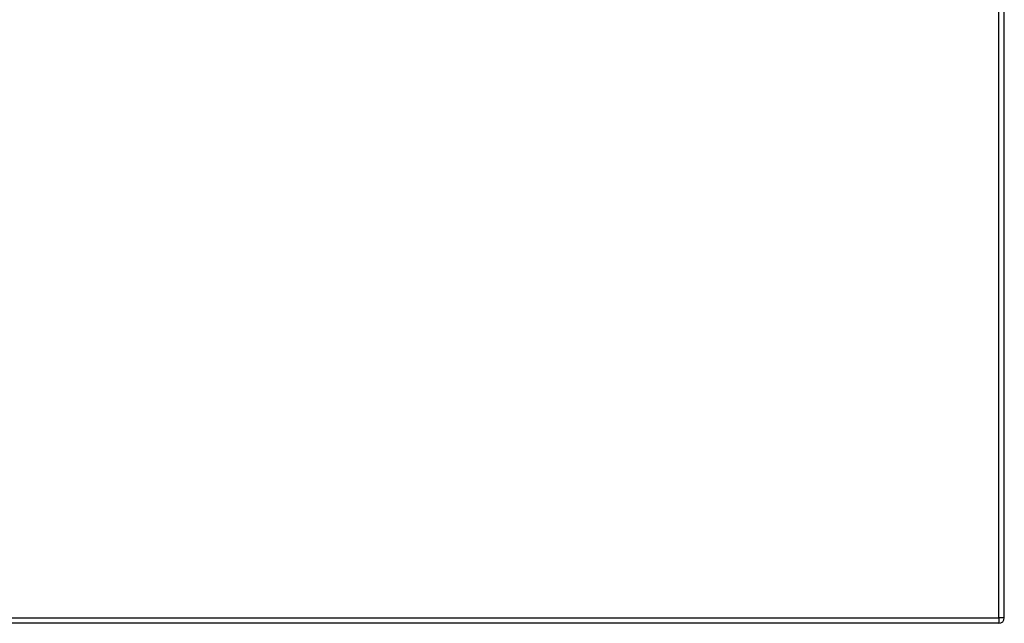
# Model space of a CAD drawing. Header units: inches. Extents: x 9 to 285, y 21 to 142.
# Tile 97 of 140: x 135 to 153, y 71 to 82. Entities that reach past the tile are written whole.
import ezdxf

# ---------------------------------------------------------------- set-up
doc = ezdxf.new("R2010")
doc.units = ezdxf.units.IN
doc.header["$MEASUREMENT"] = 0
doc.layers.add('Visible Edges(ANSI)', color=7, linetype='Continuous', lineweight=25)
doc.layers.add('Visible Tangent Edges(ANSI)', color=7, linetype='Continuous', lineweight=25)

msp = doc.modelspace()

# ---------------------------------------------------------------- linework, layer by layer
at = {"layer": 'Visible Edges(ANSI)'}
for p, q in [((152.79, 71.438), (152.79, 93.158)), ((152.691, 71.339), (93.086, 71.339))]:
    msp.add_line(p, q, dxfattribs=at)
msp.add_arc((152.691, 71.438), 0.099, 270, 0, dxfattribs=at)
at = {"layer": 'Visible Tangent Edges(ANSI)'}
for p, q in [((152.691, 71.438), (152.691, 93.158)), ((93.086, 71.438), (152.691, 71.438)), ((152.691, 71.438), (152.691, 71.339)), ((152.79, 71.438), (152.691, 71.438))]:
    msp.add_line(p, q, dxfattribs=at)

doc.saveas('drawing.dxf')
